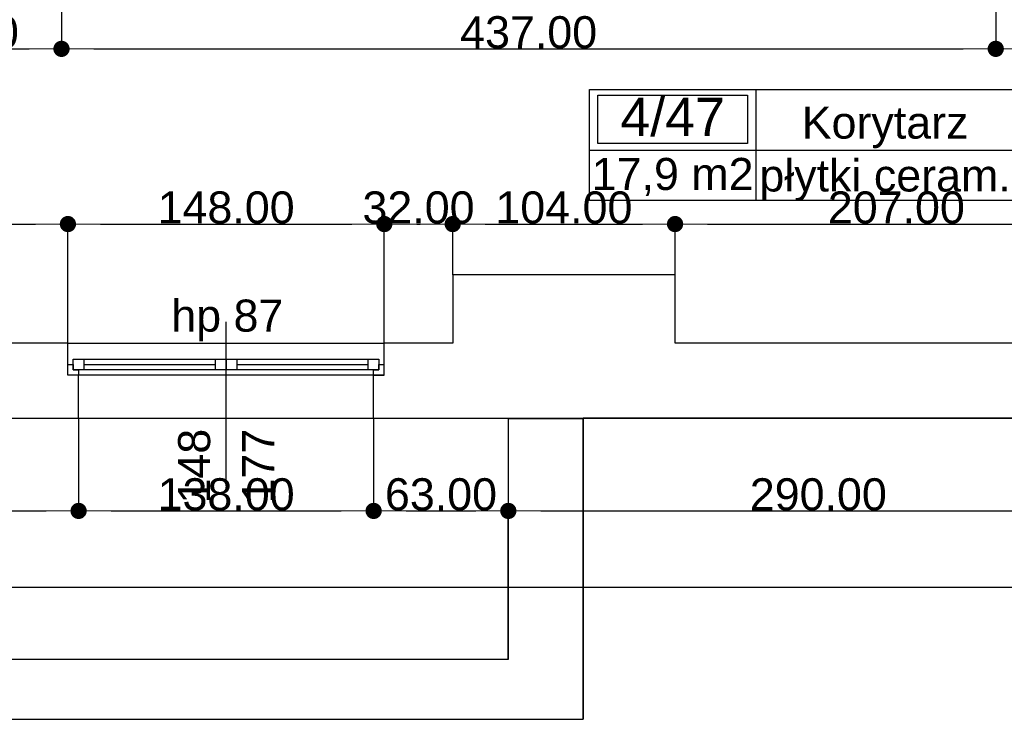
# Model space of a CAD drawing. Header units: millimetres. Extents: x -175445 to -20415, y -559200 to 231527.
# Tile 111 of 256: x -99164 to -94558, y -180731 to -177456. Entities that reach past the tile are written whole.
import ezdxf
from ezdxf.enums import TextEntityAlignment as Align

# ---------------------------------------------------------------- set-up
doc = ezdxf.new("R2010")
doc.units = ezdxf.units.MM
doc.header["$MEASUREMENT"] = 0
doc.linetypes.add('Wipeout_Contour', pattern=[1000, 0, -1000])
for name, color, linetype in [('Obiekt', 7, 'Continuous'), ('Okno', 7, 'Continuous'), ('Strefa', 9, 'Continuous'), ('Strop', 7, 'Continuous'), ('Słup', 7, 'Continuous'), ('Wymiary', 9, 'Continuous'), ('Ściana', 7, 'Continuous')]:
    doc.layers.add(name, color=color, linetype=linetype)
doc.styles.add('Arial', font='txt')
doc.dimstyles.new('GENERATED_STYLE__1', dxfattribs={"dimtxt": 150, "dimasz": 152, "dimexe": 0.18, "dimexo": 0, "dimgap": 0.09, "dimtad": 1, "dimtih": 1, "dimtoh": 1, "dimlfac": 0.1, "dimzin": 0, "dimdsep": 46, "dimtxsty": 'Arial', "dimblk": 'ARROWHEAD_11', "dimblk1": 'ARROWHEAD_11', "dimblk2": 'ARROWHEAD_11', "dimcen": 0.09, "dimclrd": 256, "dimclre": 256, "dimclrt": 256, "dimazin": 0, "dimtfac": 1, "dimtdec": 4, "dimtmove": 0, "dimatfit": 3, "dimfxl": 1, "dimtolj": 1, "dimtzin": 0, "dimarcsym": 0})
doc.dimstyles.new('GENERATED_STYLE__2', dxfattribs={"dimtxt": 150, "dimasz": 152, "dimexe": 0.18, "dimexo": 0, "dimgap": 0.09, "dimtad": 1, "dimlfac": 0.1, "dimzin": 0, "dimdsep": 46, "dimtxsty": 'Arial', "dimblk": 'ARROWHEAD_11', "dimblk1": 'ARROWHEAD_11', "dimblk2": 'ARROWHEAD_11', "dimcen": 0.09, "dimclrd": 256, "dimclre": 256, "dimclrt": 256, "dimazin": 0, "dimtfac": 1, "dimtdec": 4, "dimtmove": 0, "dimatfit": 3, "dimfxl": 1, "dimtolj": 1, "dimtzin": 0, "dimarcsym": 0})

# ---------------------------------------------------------------- blocks, each defined once
blk = doc.blocks.new('Korytarz_4_47_47', base_point=(-95719.8, 17303.7))
at = {"layer": 'Strefa'}
for p, q in [((-96498.9, 17586.5), (-94511.7, 17586.5)), ((-96498.9, 17068), (-96498.9, 17586.5)), ((-96459.9, 17560.6), (-95758.8, 17560.6)), ((-96459.9, 17334.3), (-96459.9, 17560.6)), ((-95758.8, 17560.6), (-95758.8, 17334.3)), ((-95719.8, 17586.5), (-95719.8, 17068)), ((-94511.7, 17586.5), (-94511.7, 17068)), ((-95758.8, 17334.3), (-96459.9, 17334.3)), ((-96498.9, 17303.7), (-94511.7, 17303.7)), ((-94511.7, 17068), (-96498.9, 17068))]:
    blk.add_line(p, q, dxfattribs=at)
at = {"layer": 'Strefa', "style": 'Arial'}
for tag, height, p in [('ROOM_NUMBER', 180, (-96109.3, 17458.6)), ('ROOM_NAME', 150, (-95115.7, 17432.1)), ('floor_f', 150, (-95115.7, 17184.6)), ('ROOM_CALC_AREA', 150, (-96109.3, 17191.6))]:
    blk.add_attdef(tag, text='', height=height, dxfattribs=at).set_placement(p, align=Align.MIDDLE_CENTER)
blk = doc.blocks.new('ARROWHEAD_11')
at = {"color": 0, "linetype": 'Continuous', "lineweight": 0}
blk.add_line((0, 0), (-1, 0), dxfattribs=at)
at = {"color": 0, "linetype": 'Continuous', "lineweight": 0, "const_width": 0.25, "flags": 128}
blk.add_lwpolyline([(-0.125, 0, 1), (0.125, 0, 1)], format="xyb", close=True, dxfattribs=at)
blk = doc.blocks.new('*D1124')
at = {"layer": 'Defpoints', "color": 0}
for p in [(-101258, -169610.6), (-98938, -178412.8), (-98938, -178970.6)]:
    blk.add_point(p, dxfattribs=at)
at = {"layer": 'Wymiary', "lineweight": -2}
for p, q in [((-101258, -169610.6), (-101258, -178412.9)), ((-101106, -178412.8), (-99090, -178412.8)), ((-98938, -178970.6), (-98938, -178412.6))]:
    blk.add_line(p, q, dxfattribs=at)
at = {"layer": 'Wymiary', "lineweight": -2, "xscale": 152, "yscale": 152, "zscale": 152, "rotation": 180}
blk.add_blockref('ARROWHEAD_11', (-101258, -178412.8), dxfattribs=at)
at = {"layer": 'Wymiary', "lineweight": -2, "xscale": 152, "yscale": 152, "zscale": 152}
blk.add_blockref('ARROWHEAD_11', (-98938, -178412.8), dxfattribs=at)
at = {"layer": 'Wymiary', "lineweight": 13, "insert": (-99984.2, -178336), "char_height": 150, "attachment_point": 5, "style": 'Arial'}
blk.add_mtext('\\A1;232.00', dxfattribs=at)
blk = doc.blocks.new('*D1125')
at = {"layer": 'Defpoints', "color": 0}
for p in [(-97458, -178412.8), (-98938, -178970.6), (-97458, -178970.6)]:
    blk.add_point(p, dxfattribs=at)
at = {"layer": 'Wymiary', "lineweight": -2}
for p, q in [((-98938, -178970.6), (-98938, -178412.6)), ((-98786, -178412.8), (-97610, -178412.8)), ((-97458, -178970.6), (-97458, -178412.6))]:
    blk.add_line(p, q, dxfattribs=at)
at = {"layer": 'Wymiary', "lineweight": -2, "xscale": 152, "yscale": 152, "zscale": 152, "rotation": 180}
blk.add_blockref('ARROWHEAD_11', (-98938, -178412.8), dxfattribs=at)
at = {"layer": 'Wymiary', "lineweight": -2, "xscale": 152, "yscale": 152, "zscale": 152}
blk.add_blockref('ARROWHEAD_11', (-97458, -178412.8), dxfattribs=at)
at = {"layer": 'Wymiary', "lineweight": 13, "insert": (-98198, -178336.1), "char_height": 150, "attachment_point": 5, "style": 'Arial'}
blk.add_mtext('\\A1;148.00', dxfattribs=at)
blk = doc.blocks.new('*D1126')
at = {"layer": 'Defpoints', "color": 0}
for p in [(-97138, -178412.8), (-97138, -178650.6), (-97458, -178970.6)]:
    blk.add_point(p, dxfattribs=at)
at = {"layer": 'Wymiary', "lineweight": -2}
for p, q in [((-97458, -178970.6), (-97458, -178412.6)), ((-97306, -178412.8), (-97290, -178412.8)), ((-97138, -178650.6), (-97138, -178412.6))]:
    blk.add_line(p, q, dxfattribs=at)
at = {"layer": 'Wymiary', "lineweight": -2, "xscale": 152, "yscale": 152, "zscale": 152, "rotation": 180}
blk.add_blockref('ARROWHEAD_11', (-97458, -178412.8), dxfattribs=at)
at = {"layer": 'Wymiary', "lineweight": -2, "xscale": 152, "yscale": 152, "zscale": 152}
blk.add_blockref('ARROWHEAD_11', (-97138, -178412.8), dxfattribs=at)
at = {"layer": 'Wymiary', "lineweight": 13, "insert": (-97298, -178336), "char_height": 150, "attachment_point": 5, "style": 'Arial'}
blk.add_mtext('\\A1;32.00', dxfattribs=at)
blk = doc.blocks.new('*D1127')
at = {"layer": 'Defpoints', "color": 0}
for p in [(-96098, -178412.8), (-97138, -178650.6), (-96098, -178650.6)]:
    blk.add_point(p, dxfattribs=at)
at = {"layer": 'Wymiary', "lineweight": -2}
for p, q in [((-97138, -178650.6), (-97138, -178412.6)), ((-96986, -178412.8), (-96250, -178412.8)), ((-96098, -178650.6), (-96098, -178412.6))]:
    blk.add_line(p, q, dxfattribs=at)
at = {"layer": 'Wymiary', "lineweight": -2, "xscale": 152, "yscale": 152, "zscale": 152, "rotation": 180}
blk.add_blockref('ARROWHEAD_11', (-97138, -178412.8), dxfattribs=at)
at = {"layer": 'Wymiary', "lineweight": -2, "xscale": 152, "yscale": 152, "zscale": 152}
blk.add_blockref('ARROWHEAD_11', (-96098, -178412.8), dxfattribs=at)
at = {"layer": 'Wymiary', "lineweight": 13, "insert": (-96618, -178336.1), "char_height": 150, "attachment_point": 5, "style": 'Arial'}
blk.add_mtext('\\A1;104.00', dxfattribs=at)
blk = doc.blocks.new('*D1128')
at = {"layer": 'Defpoints', "color": 0}
for p in [(-94028, -178412.8), (-96098, -178650.6), (-94028, -178970.6)]:
    blk.add_point(p, dxfattribs=at)
at = {"layer": 'Wymiary', "lineweight": -2}
for p, q in [((-96098, -178650.6), (-96098, -178412.6)), ((-95946, -178412.8), (-94180, -178412.8)), ((-94028, -178970.6), (-94028, -178412.6))]:
    blk.add_line(p, q, dxfattribs=at)
at = {"layer": 'Wymiary', "lineweight": -2, "xscale": 152, "yscale": 152, "zscale": 152, "rotation": 180}
blk.add_blockref('ARROWHEAD_11', (-96098, -178412.8), dxfattribs=at)
at = {"layer": 'Wymiary', "lineweight": -2, "xscale": 152, "yscale": 152, "zscale": 152}
blk.add_blockref('ARROWHEAD_11', (-94028, -178412.8), dxfattribs=at)
at = {"layer": 'Wymiary', "lineweight": 13, "insert": (-95063, -178336.1), "char_height": 150, "attachment_point": 5, "style": 'Arial'}
blk.add_mtext('\\A1;207.00', dxfattribs=at)
blk = doc.blocks.new('*D1447')
at = {"layer": 'Defpoints', "color": 0}
for p in [(-100008, -177390.6), (-98968, -177390.6), (-98968, -177592.8)]:
    blk.add_point(p, dxfattribs=at)
at = {"layer": 'Wymiary', "lineweight": -2}
for p, q in [((-100008, -177390.6), (-100008, -177593)), ((-98968, -177390.6), (-98968, -177593)), ((-99856, -177592.8), (-99120, -177592.8))]:
    blk.add_line(p, q, dxfattribs=at)
at = {"layer": 'Wymiary', "lineweight": -2, "xscale": 152, "yscale": 152, "zscale": 152, "rotation": 180}
blk.add_blockref('ARROWHEAD_11', (-100008, -177592.8), dxfattribs=at)
at = {"layer": 'Wymiary', "lineweight": -2, "xscale": 152, "yscale": 152, "zscale": 152}
blk.add_blockref('ARROWHEAD_11', (-98968, -177592.8), dxfattribs=at)
at = {"layer": 'Wymiary', "lineweight": 13, "insert": (-99488, -177516.1), "char_height": 150, "attachment_point": 5, "style": 'Arial'}
blk.add_mtext('\\A1;104.00', dxfattribs=at)
blk = doc.blocks.new('*D1448')
at = {"layer": 'Defpoints', "color": 0}
for p in [(-98968, -177390.6), (-94598, -177390.6), (-94598, -177592.8)]:
    blk.add_point(p, dxfattribs=at)
at = {"layer": 'Wymiary', "lineweight": -2}
for p, q in [((-98968, -177390.6), (-98968, -177593)), ((-94598, -177390.6), (-94598, -177593)), ((-98816, -177592.8), (-94750, -177592.8))]:
    blk.add_line(p, q, dxfattribs=at)
at = {"layer": 'Wymiary', "lineweight": -2, "xscale": 152, "yscale": 152, "zscale": 152, "rotation": 180}
blk.add_blockref('ARROWHEAD_11', (-98968, -177592.8), dxfattribs=at)
at = {"layer": 'Wymiary', "lineweight": -2, "xscale": 152, "yscale": 152, "zscale": 152}
blk.add_blockref('ARROWHEAD_11', (-94598, -177592.8), dxfattribs=at)
at = {"layer": 'Wymiary', "lineweight": 13, "insert": (-96783, -177516), "char_height": 150, "attachment_point": 5, "style": 'Arial'}
blk.add_mtext('\\A1;437.00', dxfattribs=at)
blk = doc.blocks.new('*D1449')
at = {"layer": 'Defpoints', "color": 0}
for p in [(-94598, -177390.6), (-93558, -177390.6), (-93558, -177592.8)]:
    blk.add_point(p, dxfattribs=at)
at = {"layer": 'Wymiary', "lineweight": -2}
for p, q in [((-94598, -177390.6), (-94598, -177593)), ((-93558, -177390.6), (-93558, -177593)), ((-94446, -177592.8), (-93710, -177592.8))]:
    blk.add_line(p, q, dxfattribs=at)
at = {"layer": 'Wymiary', "lineweight": -2, "xscale": 152, "yscale": 152, "zscale": 152, "rotation": 180}
blk.add_blockref('ARROWHEAD_11', (-94598, -177592.8), dxfattribs=at)
at = {"layer": 'Wymiary', "lineweight": -2, "xscale": 152, "yscale": 152, "zscale": 152}
blk.add_blockref('ARROWHEAD_11', (-93558, -177592.8), dxfattribs=at)
at = {"layer": 'Wymiary', "lineweight": 13, "insert": (-94078, -177516.1), "char_height": 150, "attachment_point": 5, "style": 'Arial'}
blk.add_mtext('\\A1;104.00', dxfattribs=at)
blk = doc.blocks.new('*D1462')
at = {"layer": 'Defpoints', "color": 0}
for p in [(-101025.4, -177390.6), (-97418, -177390.6), (-101258, -178970.6)]:
    blk.add_point(p, dxfattribs=at)
at = {"layer": 'Wymiary', "lineweight": -2}
for p, q in [((-97418, -177390.6), (-101025.6, -177390.6)), ((-101025.4, -177542.6), (-101025.4, -177876.5)), ((-101025.4, -178818.6), (-101025.4, -178484.8)), ((-101258, -178970.6), (-101025.2, -178970.6))]:
    blk.add_line(p, q, dxfattribs=at)
at = {"layer": 'Wymiary', "lineweight": -2, "xscale": 152, "yscale": 152, "zscale": 152}
for p, rotation in [((-101025.4, -177390.6), 90), ((-101025.4, -178970.6), 270)]:
    blk.add_blockref('ARROWHEAD_11', p, dxfattribs=dict(at, rotation=rotation))
at = {"layer": 'Wymiary', "lineweight": 13, "insert": (-101025.4, -178180.6), "char_height": 150, "attachment_point": 5, "rotation": 90, "style": 'Arial'}
blk.add_mtext('\\A1;158.00', dxfattribs=at)
blk = doc.blocks.new('*D1463')
at = {"layer": 'Defpoints', "color": 0}
for p in [(-101258, -177390.6), (-101178.7, -177390.6), (-97418, -177390.6)]:
    blk.add_point(p, dxfattribs=at)
at = {"layer": 'Wymiary', "lineweight": -2}
for p, q in [((-101178.7, -177238.6), (-101102.1, -177086.6)), ((-101258, -177390.6), (-101178.6, -177390.6)), ((-97418, -177390.6), (-101178.9, -177390.6)), ((-101178.7, -177390.6), (-101178.7, -177390.6)), ((-101178.7, -177542.6), (-101178.7, -177694.6))]:
    blk.add_line(p, q, dxfattribs=at)
at = {"layer": 'Wymiary', "lineweight": -2, "xscale": 152, "yscale": 152, "zscale": 152}
for rotation in [270, 90]:
    blk.add_blockref('ARROWHEAD_11', (-101178.7, -177390.6), dxfattribs=dict(at, rotation=rotation))
at = {"layer": 'Wymiary', "lineweight": 13, "insert": (-101102.1, -177010), "char_height": 150, "attachment_point": 5, "rotation": 90, "style": 'Arial'}
blk.add_mtext('\\A1;0.00', dxfattribs=at)
blk = doc.blocks.new('*D1725')
at = {"layer": 'Defpoints', "color": 0}
for p in [(-101978, -179320.6), (-98888, -179320.6), (-98888, -179755.3)]:
    blk.add_point(p, dxfattribs=at)
at = {"layer": 'Wymiary', "lineweight": -2}
for p, q in [((-101978, -179320.6), (-101978, -179755.4)), ((-98888, -179320.6), (-98888, -179755.4)), ((-101826, -179755.3), (-99040, -179755.3))]:
    blk.add_line(p, q, dxfattribs=at)
at = {"layer": 'Wymiary', "lineweight": -2, "xscale": 152, "yscale": 152, "zscale": 152, "rotation": 180}
blk.add_blockref('ARROWHEAD_11', (-101978, -179755.3), dxfattribs=at)
at = {"layer": 'Wymiary', "lineweight": -2, "xscale": 152, "yscale": 152, "zscale": 152}
blk.add_blockref('ARROWHEAD_11', (-98888, -179755.3), dxfattribs=at)
at = {"layer": 'Wymiary', "lineweight": 13, "insert": (-100433, -179678.5), "char_height": 150, "attachment_point": 5, "style": 'Arial'}
blk.add_mtext('\\A1;309.00', dxfattribs=at)
blk = doc.blocks.new('*D1726')
at = {"layer": 'Defpoints', "color": 0}
for p in [(-98888, -179320.6), (-97508, -179320.6), (-97508, -179755.3)]:
    blk.add_point(p, dxfattribs=at)
at = {"layer": 'Wymiary', "lineweight": -2}
for p, q in [((-98888, -179320.6), (-98888, -179755.4)), ((-97508, -179320.6), (-97508, -179755.4)), ((-98736, -179755.3), (-97660, -179755.3))]:
    blk.add_line(p, q, dxfattribs=at)
at = {"layer": 'Wymiary', "lineweight": -2, "xscale": 152, "yscale": 152, "zscale": 152, "rotation": 180}
blk.add_blockref('ARROWHEAD_11', (-98888, -179755.3), dxfattribs=at)
at = {"layer": 'Wymiary', "lineweight": -2, "xscale": 152, "yscale": 152, "zscale": 152}
blk.add_blockref('ARROWHEAD_11', (-97508, -179755.3), dxfattribs=at)
at = {"layer": 'Wymiary', "lineweight": 13, "insert": (-98198, -179678.5), "char_height": 150, "attachment_point": 5, "style": 'Arial'}
blk.add_mtext('\\A1;138.00', dxfattribs=at)
blk = doc.blocks.new('*D1727')
at = {"layer": 'Defpoints', "color": 0}
for p in [(-97508, -179320.6), (-96878, -179755.3), (-96878, -180450.6)]:
    blk.add_point(p, dxfattribs=at)
at = {"layer": 'Wymiary', "lineweight": -2}
for p, q in [((-97508, -179320.6), (-97508, -179755.4)), ((-97356, -179755.3), (-97030, -179755.3)), ((-96878, -180450.6), (-96878, -179755.1))]:
    blk.add_line(p, q, dxfattribs=at)
at = {"layer": 'Wymiary', "lineweight": -2, "xscale": 152, "yscale": 152, "zscale": 152, "rotation": 180}
blk.add_blockref('ARROWHEAD_11', (-97508, -179755.3), dxfattribs=at)
at = {"layer": 'Wymiary', "lineweight": -2, "xscale": 152, "yscale": 152, "zscale": 152}
blk.add_blockref('ARROWHEAD_11', (-96878, -179755.3), dxfattribs=at)
at = {"layer": 'Wymiary', "lineweight": 13, "insert": (-97193, -179678.5), "char_height": 150, "attachment_point": 5, "style": 'Arial'}
blk.add_mtext('\\A1;63.00', dxfattribs=at)
blk = doc.blocks.new('*D1728')
at = {"layer": 'Defpoints', "color": 0}
for p in [(-93978, -179320.6), (-93978, -179755.3), (-96878, -180450.6)]:
    blk.add_point(p, dxfattribs=at)
at = {"layer": 'Wymiary', "lineweight": -2}
for p, q in [((-93978, -179320.6), (-93978, -179755.4)), ((-96878, -180450.6), (-96878, -179755.1)), ((-96726, -179755.3), (-94130, -179755.3))]:
    blk.add_line(p, q, dxfattribs=at)
at = {"layer": 'Wymiary', "lineweight": -2, "xscale": 152, "yscale": 152, "zscale": 152, "rotation": 180}
blk.add_blockref('ARROWHEAD_11', (-96878, -179755.3), dxfattribs=at)
at = {"layer": 'Wymiary', "lineweight": -2, "xscale": 152, "yscale": 152, "zscale": 152}
blk.add_blockref('ARROWHEAD_11', (-93978, -179755.3), dxfattribs=at)
at = {"layer": 'Wymiary', "lineweight": 13, "insert": (-95428, -179678.6), "char_height": 150, "attachment_point": 5, "style": 'Arial'}
blk.add_mtext('\\A1;290.00', dxfattribs=at)
blk = doc.blocks.new('*D1735')
at = {"layer": 'Defpoints', "color": 0}
for p in [(-67558, -174460.7), (-67558, -180112.2), (-140258, -180730.6)]:
    blk.add_point(p, dxfattribs=at)
at = {"layer": 'Wymiary', "lineweight": -2}
for p, q in [((-67558, -174460.7), (-67558, -180112.4)), ((-140258, -180730.6), (-140258, -180112)), ((-140106, -180112.2), (-67710, -180112.2))]:
    blk.add_line(p, q, dxfattribs=at)
at = {"layer": 'Wymiary', "lineweight": -2, "xscale": 152, "yscale": 152, "zscale": 152, "rotation": 180}
blk.add_blockref('ARROWHEAD_11', (-140258, -180112.2), dxfattribs=at)
at = {"layer": 'Wymiary', "lineweight": -2, "xscale": 152, "yscale": 152, "zscale": 152}
blk.add_blockref('ARROWHEAD_11', (-67558, -180112.2), dxfattribs=at)
at = {"layer": 'Wymiary', "lineweight": 13, "insert": (-103908, -180035.5), "char_height": 150, "attachment_point": 5, "style": 'Arial'}
blk.add_mtext('\\A1;7270.01', dxfattribs=at)

msp = doc.modelspace()

# ---------------------------------------------------------------- linework, layer by layer
at = {"layer": 'Obiekt', "color": 253}
msp.add_line((-98198.019, -179620.636), (-98198.019, -178870.636), dxfattribs=at)
at = {"layer": 'Okno', "color": 253}
for p, q in [((-98938.019, -178970.636), (-97458.019, -178970.636)), ((-98913.019, -179045.636), (-98863.019, -179045.636)), ((-98913.019, -179095.636), (-98913.019, -179045.636)), ((-98863.019, -179045.636), (-98248.019, -179045.636)), ((-98863.019, -179045.636), (-98863.019, -179095.636)), ((-98863.019, -179045.636), (-98248.019, -179045.636)), ((-98248.019, -179095.636), (-98248.019, -179045.636)), ((-98248.019, -179045.636), (-98198.019, -179045.636)), ((-98198.019, -179045.636), (-98198.019, -179095.636)), ((-98198.019, -179045.636), (-98148.019, -179045.636)), ((-98198.019, -179095.636), (-98198.019, -179045.636)), ((-98148.019, -179045.636), (-97533.019, -179045.636)), ((-98148.019, -179045.636), (-98148.019, -179095.636)), ((-98148.019, -179045.636), (-97533.019, -179045.636)), ((-97533.019, -179095.636), (-97533.019, -179045.636)), ((-97533.019, -179045.636), (-97483.019, -179045.636)), ((-97483.019, -179045.636), (-97483.019, -179095.636)), ((-98938.019, -179070.636), (-98913.019, -179070.636)), ((-98938.019, -179120.636), (-98938.019, -179070.636)), ((-98913.019, -179070.636), (-98913.019, -179095.636)), ((-98913.019, -179095.636), (-98888.019, -179095.636)), ((-98863.019, -179095.636), (-98913.019, -179095.636)), ((-98888.019, -179095.636), (-98888.019, -179120.636)), ((-98863.019, -179070.636), (-98248.019, -179070.636)), ((-98248.019, -179095.636), (-98863.019, -179095.636)), ((-98198.019, -179095.636), (-98248.019, -179095.636)), ((-98148.019, -179095.636), (-98198.019, -179095.636)), ((-98148.019, -179070.636), (-97533.019, -179070.636)), ((-97533.019, -179095.636), (-98148.019, -179095.636)), ((-97483.019, -179095.636), (-97533.019, -179095.636)), ((-97508.019, -179120.636), (-97508.019, -179095.636)), ((-97508.019, -179095.636), (-97483.019, -179095.636)), ((-97483.019, -179095.636), (-97483.019, -179070.636)), ((-97483.019, -179070.636), (-97458.019, -179070.636)), ((-97458.019, -179120.636), (-97458.019, -179070.636)), ((-98888.019, -179120.636), (-98938.019, -179120.636)), ((-98888.019, -179120.636), (-98938.019, -179120.636)), ((-98198.019, -179120.636), (-98888.019, -179120.636)), ((-97508.019, -179120.636), (-98198.019, -179120.636)), ((-97458.019, -179120.636), (-97508.019, -179120.636)), ((-97508.019, -179120.636), (-97458.019, -179120.636)), ((-98888.019, -179320.636), (-97508.019, -179320.636))]:
    msp.add_line(p, q, dxfattribs=at)
at = {"layer": 'Strop', "color": 253, "flags": 128}
msp.add_lwpolyline([(-125806.601, -151285.909, -0.01791801), (-118229.318, -152004.441, -0.00776908), (-114963.359, -152484.403), (-114963.364, -152484.434, -0.034913), (-97147.904, -156667.71, -0.03139835), (-83179.127, -161981.022, -0.00358934), (-81600.813, -162721.346, -0.01554929), (-75154.286, -166178.424, -0.0168287), (-67557.968, -170885.339), (-67557.968, -174624.675), (-74808.018, -174624.675), (-74808.018, -179320.636), (-96528.019, -179320.636), (-96528.019, -180730.636), (-140258.019, -180730.636)], format="xyb", dxfattribs=at)
at = {"layer": 'Słup', "color": 253}
for p, q in [((-97138.019, -178650.636), (-97138.019, -178970.636)), ((-96098.019, -178650.636), (-97138.019, -178650.636)), ((-96098.019, -178970.636), (-96098.019, -178650.636))]:
    msp.add_line(p, q, dxfattribs=at)
at = {"layer": 'Ściana', "color": 253}
for p, q in [((-98938.019, -179070.636), (-98938.019, -178970.636)), ((-97458.019, -179070.636), (-97458.019, -178970.636)), ((-98938.019, -179120.636), (-98938.019, -179070.636)), ((-97458.019, -179120.636), (-97458.019, -179070.636)), ((-98888.019, -179120.636), (-98938.019, -179120.636)), ((-98888.019, -179320.636), (-98888.019, -179120.636)), ((-97508.019, -179320.636), (-97508.019, -179120.636)), ((-97508.019, -179120.636), (-97458.019, -179120.636))]:
    msp.add_line(p, q, dxfattribs=at)
at = {"layer": 'Ściana', "color": 253, "flags": 128}
for points in [[(-98938.019, -178970.636), (-101258.019, -178970.636)], [(-97138.019, -178970.636), (-97458.019, -178970.636)], [(-94028.019, -178970.636), (-96098.019, -178970.636)], [(-101978.019, -179320.636), (-98888.019, -179320.636)], [(-97508.019, -179320.636), (-93978.019, -179320.636)]]:
    msp.add_lwpolyline(points, dxfattribs=at)

# ---------------------------------------------------------------- block references
at = {"layer": 'Strefa', "color": 253}
ref = msp.add_blockref('Korytarz_4_47_47', (-95719.819, -178066.272), dxfattribs=at)
ref.add_attrib('ROOM_NAME', 'Korytarz', dxfattribs={"color": 7, "height": 150, "style": 'Arial'}).set_placement((-95115.735, -177937.872), align=Align.MIDDLE_CENTER)
ref.add_attrib('ROOM_NUMBER', '4/47', dxfattribs={"color": 7, "height": 180, "style": 'Arial'}).set_placement((-96109.339, -177911.325), align=Align.MIDDLE_CENTER)
ref.add_attrib('ROOM_CALC_AREA', '17,9 m2', dxfattribs={"color": 7, "height": 150, "style": 'Arial'}).set_placement((-96109.339, -178178.327), align=Align.MIDDLE_CENTER)
ref.add_attrib('floor_f', 'płytki ceram.', dxfattribs={"color": 7, "height": 150, "style": 'Arial'}).set_placement((-95115.735, -178185.372), align=Align.MIDDLE_CENTER)

# ---------------------------------------------------------------- texts
at = {"layer": 'Obiekt', "color": 253, "insert": (-98454.476, -178961.47), "char_height": 150, "attachment_point": 7, "style": 'Arial'}
msp.add_mtext('\\A1;{\\fArial|b0|i0|c238|p38;hp 87}', dxfattribs=at)
at = {"layer": 'Obiekt', "color": 253, "char_height": 150, "attachment_point": 7, "rotation": 90, "style": 'Arial'}
for s, insert in [('\\A1;{\\fArial|b0|i0|c238|p38;148}', (-98270.55, -179720.636)), ('\\A1;{\\fArial|b0|i0|c238|p38;177}', (-97973.019, -179720.636))]:
    msp.add_mtext(s, dxfattribs=dict(at, insert=insert))

# ---------------------------------------------------------------- dimensions: what is measured, and where the dimension line sits
at = {"layer": 'Wymiary', "color": 8, "lineweight": 13}
for base, p1, p2, picture, middle in [((-98938.019, -178412.768), (-101258.019, -169610.636), (-98938.019, -178970.636), '*D1124', (-99984.19, -178412.768)), ((-98968.019, -177592.777), (-100008.019, -177390.636), (-98968.019, -177390.636), '*D1447', (-99488.019, -177592.777)), ((-94598.019, -177592.777), (-98968.019, -177390.636), (-94598.019, -177390.636), '*D1448', (-96783.019, -177592.777)), ((-93558.019, -177592.777), (-94598.019, -177390.636), (-93558.019, -177390.636), '*D1449', (-94078.019, -177592.777)), ((-97458.019, -178412.768), (-98938.019, -178970.636), (-97458.019, -178970.636), '*D1125', (-98198.019, -178412.768)), ((-97138.019, -178412.768), (-97458.019, -178970.636), (-97138.019, -178650.636), '*D1126', (-97298.019, -178412.768)), ((-96098.019, -178412.768), (-97138.019, -178650.636), (-96098.019, -178650.636), '*D1127', (-96618.019, -178412.768)), ((-94028.019, -178412.768), (-96098.019, -178650.636), (-94028.019, -178970.636), '*D1128', (-95063.019, -178412.768)), ((-98888.019, -179755.251), (-101978.019, -179320.636), (-98888.019, -179320.636), '*D1725', (-100433.019, -179755.251)), ((-97508.019, -179755.251), (-98888.019, -179320.636), (-97508.019, -179320.636), '*D1726', (-98198.019, -179755.251))]:
    dim = msp.add_linear_dim(base=base, p1=p1, p2=p2, dimstyle='GENERATED_STYLE__1', dxfattribs=at)
    dim.commit()
    dim.dimension.update_dxf_attribs({"geometry": picture, "text_midpoint": middle, "dimtype": 160})
for base, p1, p2, picture, middle in [((-101178.73432347, -177390.635763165), (-97418.018741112, -177390.635763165), (-101258.018741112, -177390.635763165), '*D1463', (-101102.058375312, -177009.959815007)), ((-101025.382, -177390.636), (-101258.019, -178970.636), (-97418.019, -177390.636), '*D1462', (-101025.382, -178180.636))]:
    dim = msp.add_linear_dim(base=base, p1=p1, p2=p2, angle=90, dimstyle='GENERATED_STYLE__2', dxfattribs=at)
    dim.commit()
    dim.dimension.update_dxf_attribs({"geometry": picture, "text_midpoint": middle, "dimtype": 160, "text_rotation": 90})

# ---------------------------------------------------------------- next in the draw order: wipeouts: each hides what was drawn before it
at = {"color": 253, "linetype": 'Wipeout_Contour', "lineweight": 0, "ltscale": 391702.444646}
msp.add_wipeout([(-96878.019, -179323.839), (-96878.019, -180450.636), (-96528.019, -180730.636), (-96528.019, -179323.839)], dxfattribs=at).dxf.layer = 'Ściana'

# ---------------------------------------------------------------- next in the draw order: linework, layer by layer
at = {"layer": 'Ściana', "color": 253, "flags": 128}
for points in [[(-96878.019, -179323.839), (-96878.019, -180450.636)], [(-96528.019, -179323.839), (-96878.019, -179323.839)], [(-96528.019, -180730.636), (-96528.019, -179323.839)]]:
    msp.add_lwpolyline(points, dxfattribs=at)

# ---------------------------------------------------------------- next in the draw order: wipeouts: each hides what was drawn before it
at = {"color": 253, "linetype": 'Wipeout_Contour', "lineweight": 0, "ltscale": 477383.047514}
msp.add_wipeout([(-96878.019, -180450.636), (-139918.019, -180450.636), (-140258.019, -180730.636), (-96528.019, -180730.636)], dxfattribs=at).dxf.layer = 'Ściana'

# ---------------------------------------------------------------- next in the draw order: linework, layer by layer
at = {"layer": 'Ściana', "color": 253, "flags": 128}
for points in [[(-96878.019, -180450.636), (-140258.019, -180450.636)], [(-140258.019, -180730.636), (-96528.019, -180730.636)]]:
    msp.add_lwpolyline(points, dxfattribs=at)

# ---------------------------------------------------------------- next in the draw order: dimensions: what is measured, and where the dimension line sits
at = {"layer": 'Wymiary', "color": 8, "lineweight": 13}
for base, p1, p2, picture, middle in [((-67557.968, -180112.207), (-140258.019, -180730.636), (-67557.968, -174460.715), '*D1735', (-103907.994, -180112.207)), ((-96878.019, -179755.251), (-97508.019, -179320.636), (-96878.019, -180450.636), '*D1727', (-97193.019, -179755.251)), ((-93978.019, -179755.251), (-96878.019, -180450.636), (-93978.019, -179320.636), '*D1728', (-95428.019, -179755.251))]:
    dim = msp.add_linear_dim(base=base, p1=p1, p2=p2, dimstyle='GENERATED_STYLE__1', dxfattribs=at)
    dim.commit()
    dim.dimension.update_dxf_attribs({"geometry": picture, "text_midpoint": middle, "dimtype": 160})

doc.saveas('drawing.dxf')
